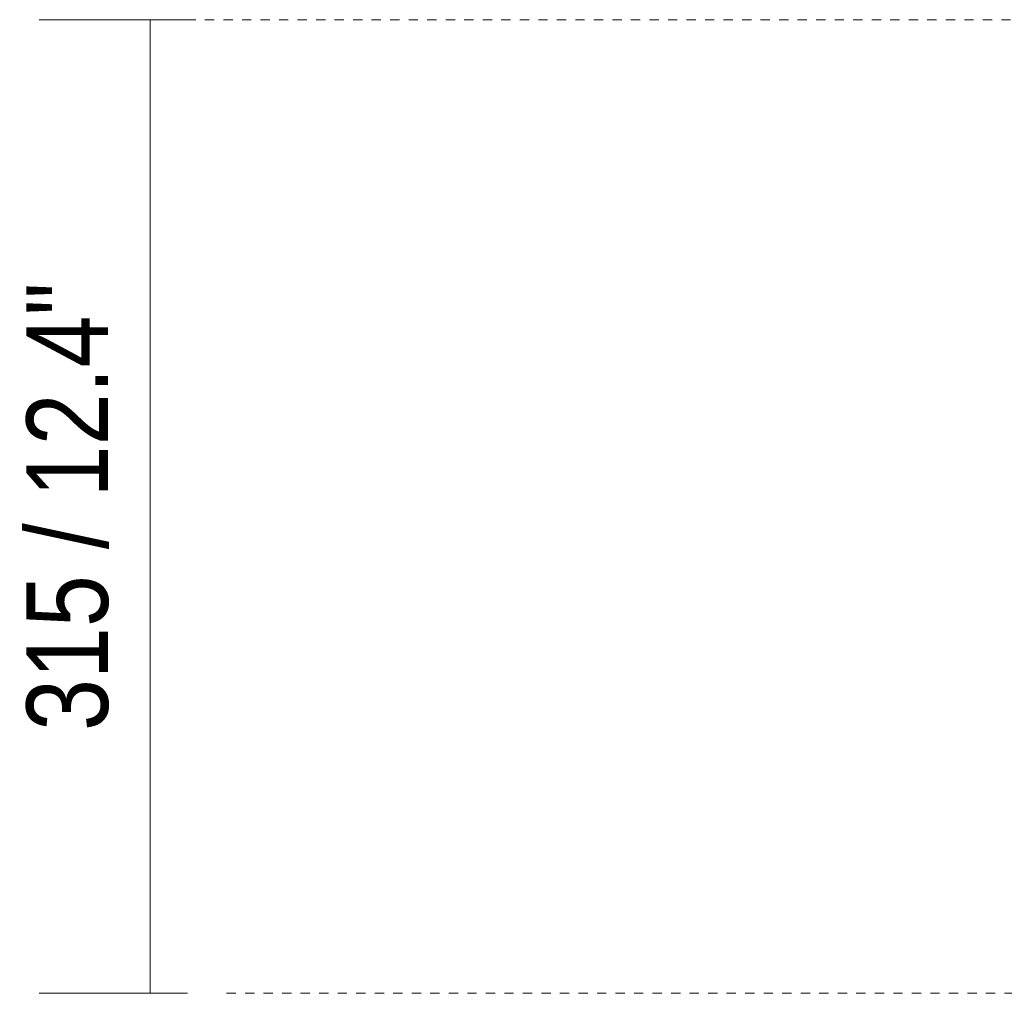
# Model space of a CAD drawing. Header units: millimetres. Extents: x 5954 to 9465, y -7 to 6881.
# Tile 2 of 18: x 5954 to 6273, y 1247 to 1563. Entities that reach past the tile are written whole.
import ezdxf

# ---------------------------------------------------------------- set-up
doc = ezdxf.new("R2010")
doc.units = ezdxf.units.MM
doc.linetypes.add('Dash', pattern=[6, 3, -3])
doc.layers.add('A-ANNO-DIMS', color=7, linetype='Dash', lineweight=9, true_color=0xd2d2d2)
doc.layers.add('A-ANNO-DIMS-12', color=7, linetype='Continuous', lineweight=9)
doc.styles.add('Arial Narrow', font='ARIALN.TTF', dxfattribs={"height": 26.4})
doc.dimstyles.new('FARO_-_2_2mm_Arial_Narrow_mm_Inch_Left', dxfattribs={"dimscale": 304.8, "dimtxt": 27.018578, "dimasz": 0, "dimexe": 0.11811, "dimexo": 0.0625, "dimgap": 0.019685, "dimtad": 1, "dimdec": 0, "dimzin": 0, "dimdsep": 46, "dimtxsty": 'Arial Narrow', "dimblk1": 'NONE', "dimblk2": 'NONE', "dimsah": 1, "dimcen": 0.09, "dimadec": 0, "dimazin": 0, "dimtfac": 1, "dimtdec": 4, "dimtix": 1, "dimtmove": 0, "dimatfit": 3, "dimfxl": 0.03937, "dimfxlon": 1, "dimtvp": 1, "dimtolj": 1, "dimtzin": 0, "dimarcsym": 2})

# ---------------------------------------------------------------- blocks, each defined once
blk = doc.blocks.new('DIMBLOCK1-Alzado_PDF')
at = {"layer": 'A-ANNO-DIMS-12', "color": 251, "true_color": 0x5b5b5b, "transparency": 16777216}
for p, q in [((6008.25, 1562.51), (5960.25, 1562.51)), ((5996.25, 1562.51), (5996.25, 1247.12)), ((5996.25, 1562.51), (6008.25, 1562.51)), ((6008.25, 1247.12), (5960.25, 1247.12)), ((5996.25, 1247.12), (6008.25, 1247.12))]:
    blk.add_line(p, q, dxfattribs=at)
at = {"layer": 'A-ANNO-DIMS-12', "color": 0, "transparency": 16777216, "insert": (5956.13, 1332.12), "char_height": 26.4, "width": 174.4628, "attachment_point": 1, "rotation": 90, "line_spacing_factor": 0.974696, "style": 'Arial Narrow'}
blk.add_mtext('315 / 12.4"', dxfattribs=at)
blk = doc.blocks.new('_None')

msp = doc.modelspace()

# ---------------------------------------------------------------- linework, layer by layer
at = {"layer": 'A-ANNO-DIMS'}
for p, q in [((6007.95, 1562.51), (6587.95, 1562.51)), ((6587.95, 1247.12), (6020.91, 1247.12))]:
    msp.add_line(p, q, dxfattribs=at)

# ---------------------------------------------------------------- dimensions: what is measured, and where the dimension line sits
at = {"layer": 'A-ANNO-DIMS', "color": 251, "linetype": 'Continuous', "true_color": 0x5b5b5b}
dim = msp.add_linear_dim(base=(5996.25, 1247.12), p1=(6008.25, 1562.51), p2=(6008.25, 1247.12), angle=90, dimstyle='FARO_-_2_2mm_Arial_Narrow_mm_Inch_Left', override={"dimpost": '<>', "dimfxl": 315.394383}, dxfattribs=at)
dim.commit()
dim.dimension.update_dxf_attribs({"geometry": 'DIMBLOCK1-Alzado_PDF', "text_midpoint": (5973.16, 1404.81)})

doc.saveas('drawing.dxf')
